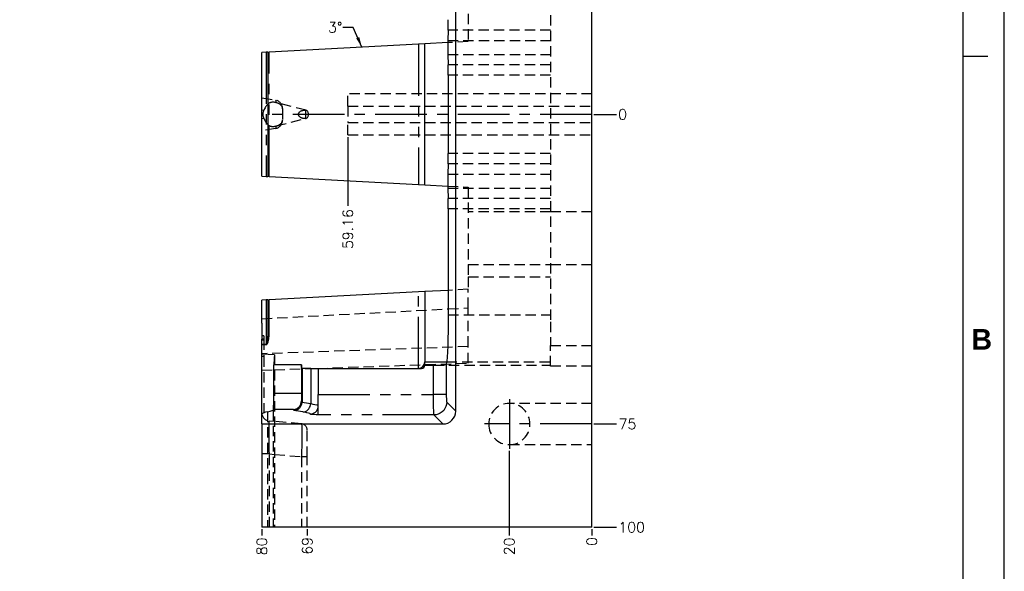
# Model space of a CAD drawing. Extents: x 2651 to 11825, y -3833 to 1075.
# Tile 24 of 256: x 3552 to 3791, y -3684 to -3550. Entities that reach past the tile are written whole.
import ezdxf

# ---------------------------------------------------------------- set-up
doc = ezdxf.new("R2010")
doc.units = 0
doc.header["$LTSCALE"] = 10
for name, pattern in [('CENTER', [2, 1.25, -0.25, 0.25, -0.25]), ('HIDDEN', [0.375, 0.25, -0.125]), ('PHANTOM', [2.5, 1.25, -0.25, 0.25, -0.25, 0.25, -0.25])]:
    doc.linetypes.add(name, pattern=pattern)
doc.layers.get('0').update_dxf_attribs({"linetype": 'CONTINUOUS'})
doc.layers.get('Defpoints').update_dxf_attribs({"linetype": 'CONTINUOUS'})
for name, color, linetype in [('BOX', 4, 'CONTINUOUS'), ('CEN', 1, 'CENTER'), ('COOL', 150, 'HIDDEN'), ('DIM', 3, 'CONTINUOUS'), ('LAYER_102', 7, 'CONTINUOUS')]:
    doc.layers.add(name, color=color, linetype=linetype)
doc.styles.get("Standard").update_dxf_attribs({"font": 'romans.shx'})
doc.dimstyles.new('1-1', dxfattribs={"dimtxt": 2.5, "dimasz": 2.5, "dimexe": 1, "dimexo": 0.5, "dimtad": 0, "dimrnd": 1.38778e-17, "dimzin": 9, "dimdsep": 46, "dimtxsty": 'Standard', "dimblk": 'CLOSED', "dimcen": 0, "dimclrd": 3, "dimclre": 3, "dimclrt": 3, "dimazin": 2, "dimtfac": 0.75, "dimtofl": 0, "dimtmove": 0, "dimatfit": 3, "dimfxl": 0, "dimtolj": 1, "dimarcsym": 0})

# ---------------------------------------------------------------- blocks, each defined once
blk = doc.blocks.new('*D655')
at = {"layer": 'Defpoints', "color": 0}
for p in [(3690.68, -3573.36), (3690.68, -3573.36), (3696.68, -3573.36)]:
    blk.add_point(p, dxfattribs=at)
at = {"layer": 'DIM', "color": 3, "lineweight": -2}
blk.add_line((3691.18, -3573.36), (3696.68, -3573.36), dxfattribs=at)
at = {"layer": 'DIM', "color": 3, "insert": (3698.14, -3573.36), "char_height": 2.5, "attachment_point": 5}
blk.add_mtext('\\A1;0', dxfattribs=at)
blk = doc.blocks.new('_Closed')
at = {"color": 0, "linetype": 'ByBlock', "lineweight": -2}
for p, q in [((-1, 0.167), (0, 0)), ((-1, 0.167), (-1, -0.167)), ((0, 0), (-1, -0.167)), ((0, 0), (-1, 0))]:
    blk.add_line(p, q, dxfattribs=at)
blk = doc.blocks.new('*D656')
at = {"layer": 'Defpoints', "color": 0}
for p in [(3690.68, -3498.36), (3696.68, -3498.36), (3690.68, -3573.36)]:
    blk.add_point(p, dxfattribs=at)
at = {"layer": 'DIM', "color": 3, "lineweight": -2}
blk.add_line((3691.18, -3498.36), (3696.68, -3498.36), dxfattribs=at)
at = {"layer": 'DIM', "color": 3, "insert": (3699.33, -3498.36), "char_height": 2.5, "attachment_point": 5}
blk.add_mtext('\\A1;75', dxfattribs=at)
blk = doc.blocks.new('*D657')
at = {"layer": 'Defpoints', "color": 0}
for p in [(3690.68, -3473.36), (3696.68, -3473.36), (3690.68, -3573.36)]:
    blk.add_point(p, dxfattribs=at)
at = {"layer": 'DIM', "color": 3, "lineweight": -2}
blk.add_line((3691.18, -3473.36), (3696.68, -3473.36), dxfattribs=at)
at = {"layer": 'DIM', "color": 3, "insert": (3700.34, -3473.36), "char_height": 2.5, "attachment_point": 5}
blk.add_mtext('\\A1;100', dxfattribs=at)
blk = doc.blocks.new('*D658')
at = {"layer": 'Defpoints', "color": 0}
for p in [(3690.68, -3573.36), (3690.68, -3648.36), (3696.68, -3648.36)]:
    blk.add_point(p, dxfattribs=at)
at = {"layer": 'DIM', "color": 3, "lineweight": -2}
blk.add_line((3691.18, -3648.36), (3696.68, -3648.36), dxfattribs=at)
at = {"layer": 'DIM', "color": 3, "insert": (3699.33, -3648.36), "char_height": 2.5, "attachment_point": 5}
blk.add_mtext('\\A1;75', dxfattribs=at)
blk = doc.blocks.new('*D659')
at = {"layer": 'Defpoints', "color": 0}
for p in [(3690.68, -3573.36), (3690.68, -3673.36), (3696.68, -3673.36)]:
    blk.add_point(p, dxfattribs=at)
at = {"layer": 'DIM', "color": 3, "lineweight": -2}
blk.add_line((3691.18, -3673.36), (3696.68, -3673.36), dxfattribs=at)
at = {"layer": 'DIM', "color": 3, "insert": (3700.34, -3673.36), "char_height": 2.5, "attachment_point": 5}
blk.add_mtext('\\A1;100', dxfattribs=at)
blk = doc.blocks.new('*D660')
at = {"layer": 'Defpoints', "color": 0}
for p in [(3690.68, -3573.36), (3690.68, -3673.36), (3690.68, -3675.36)]:
    blk.add_point(p, dxfattribs=at)
at = {"layer": 'DIM', "color": 3, "lineweight": -2}
blk.add_line((3690.68, -3673.86), (3690.68, -3675.36), dxfattribs=at)
at = {"layer": 'DIM', "color": 3, "insert": (3690.68, -3676.82), "char_height": 2.5, "attachment_point": 5, "rotation": 90}
blk.add_mtext('\\A1;0', dxfattribs=at)
blk = doc.blocks.new('*D661')
at = {"layer": 'Defpoints', "color": 0}
for p in [(3690.68, -3573.36), (3670.68, -3654.36), (3670.68, -3675.36)]:
    blk.add_point(p, dxfattribs=at)
at = {"layer": 'DIM', "color": 3, "lineweight": -2}
blk.add_line((3670.68, -3654.86), (3670.68, -3675.36), dxfattribs=at)
at = {"layer": 'DIM', "color": 3, "insert": (3670.68, -3678.01), "char_height": 2.5, "attachment_point": 5, "rotation": 90}
blk.add_mtext('\\A1;20', dxfattribs=at)
blk = doc.blocks.new('*D662')
at = {"layer": 'Defpoints', "color": 0}
for p in [(3690.68, -3573.36), (3621.68, -3673.36), (3621.68, -3675.36)]:
    blk.add_point(p, dxfattribs=at)
at = {"layer": 'DIM', "color": 3, "lineweight": -2}
blk.add_line((3621.68, -3673.86), (3621.68, -3675.36), dxfattribs=at)
at = {"layer": 'DIM', "color": 3, "insert": (3621.68, -3677.89), "char_height": 2.5, "attachment_point": 5, "rotation": 90}
blk.add_mtext('\\A1;69', dxfattribs=at)
blk = doc.blocks.new('*D663')
at = {"layer": 'Defpoints', "color": 0}
for p in [(3690.68, -3573.36), (3610.68, -3673.36), (3610.68, -3675.36)]:
    blk.add_point(p, dxfattribs=at)
at = {"layer": 'DIM', "color": 3, "lineweight": -2}
blk.add_line((3610.68, -3673.86), (3610.68, -3675.36), dxfattribs=at)
at = {"layer": 'DIM', "color": 3, "insert": (3610.68, -3678.01), "char_height": 2.5, "attachment_point": 5, "rotation": 90}
blk.add_mtext('\\A1;80', dxfattribs=at)
blk = doc.blocks.new('*D641')
at = {"layer": 'Defpoints', "color": 0}
for p in [(3670.68, -3487.31), (3670.68, -3492.36), (3690.68, -3573.36)]:
    blk.add_point(p, dxfattribs=at)
at = {"layer": 'DIM', "color": 3, "lineweight": -2}
blk.add_line((3670.68, -3491.86), (3670.68, -3487.31), dxfattribs=at)
at = {"layer": 'DIM', "color": 3, "insert": (3670.68, -3484.66), "char_height": 2.5, "attachment_point": 5, "rotation": 90}
blk.add_mtext('\\A1;20', dxfattribs=at)
blk = doc.blocks.new('dg')
at = {"color": 4}
blk.add_line((1136, 274), (1130, 274), dxfattribs=at)
at = {"layer": 'BOX', "color": 3}
for points in [[(0, 0), (1140, 0), (1140, 820), (0, 820)], [(10, 10), (1130, 10), (1130, 810), (10, 810)]]:
    blk.add_lwpolyline(points, close=True, dxfattribs=at)
at = {"color": 4, "insert": (1132, 208), "char_height": 5, "attachment_point": 1}
blk.add_mtext_dynamic_manual_height_columns('{\\fArial|b1|i0|c0|p34;\\C6;B}', width=6, gutter_width=12.5, heights=[0], dxfattribs=at)
blk = doc.blocks.new('*D3528')
at = {"layer": 'Defpoints', "color": 0}
for p in [(3690.68, -3573.36), (3631.53, -3578.36), (3631.53, -3595.52)]:
    blk.add_point(p, dxfattribs=at)
at = {"layer": 'DIM', "color": 3, "lineweight": -2}
blk.add_line((3631.53, -3578.86), (3631.53, -3595.52), dxfattribs=at)
at = {"layer": 'DIM', "color": 3, "insert": (3631.53, -3601.15), "char_height": 2.5, "attachment_point": 5, "rotation": 90}
blk.add_mtext('\\A1;59.16', dxfattribs=at)

msp = doc.modelspace()

# ---------------------------------------------------------------- linework, layer by layer
at = {"layer": 'CEN'}
msp.add_line((3690.684, -3573.358), (3610.684, -3573.358), dxfattribs=at)
at = {"layer": 'COOL'}
for p, q in [((3690.684, -3568.358), (3631.529, -3568.358)), ((3631.529, -3571.358), (3631.529, -3568.358)), ((3631.529, -3571.358), (3690.684, -3571.358)), ((3631.529, -3571.358), (3631.529, -3575.358)), ((3631.529, -3578.358), (3631.529, -3575.358)), ((3631.529, -3575.358), (3690.684, -3575.358)), ((3631.529, -3578.358), (3690.684, -3578.358)), ((3690.684, -3643.358), (3670.684, -3643.358)), ((3670.684, -3653.358), (3690.684, -3653.358))]:
    msp.add_line(p, q, dxfattribs=at)
at = {"layer": 'COOL', "color": 1, "linetype": 'CENTER'}
for p, q in [((3670.684, -3642.358), (3670.684, -3654.358)), ((3690.684, -3648.358), (3664.684, -3648.358))]:
    msp.add_line(p, q, dxfattribs=at)
at = {"layer": 'COOL', "extrusion": (0, 0, -1)}
msp.add_circle((-3670.684, -3648.358), 5, dxfattribs=at)
at = {"layer": 'LAYER_102', "color": 0, "linetype": 'Continuous'}
for p, q in [((3690.684, -3673.358), (3690.684, -3473.358)), ((3657.684, -3645.262), (3657.684, -3501.454)), ((3655.85, -3552.936), (3655.773, -3555.481)), ((3648.639, -3556.369), (3612.498, -3558.263)), ((3650.194, -3556.287), (3648.639, -3556.369)), ((3655.76, -3555.996), (3650.194, -3556.287)), ((3650.194, -3590.429), (3650.194, -3556.287)), ((3611.72, -3558.304), (3610.684, -3558.358)), ((3610.684, -3588.358), (3610.684, -3558.358)), ((3612.109, -3558.283), (3611.72, -3558.304)), ((3612.109, -3558.283), (3612.498, -3558.263)), ((3612.109, -3558.283), (3612.109, -3588.433)), ((3655.773, -3558.849), (3655.85, -3561.395)), ((3655.885, -3563.895), (3655.885, -3582.821)), ((3621.282, -3572.358), (3621.282, -3574.358)), ((3655.85, -3585.321), (3655.773, -3587.866)), ((3610.684, -3588.358), (3611.72, -3588.412)), ((3611.72, -3588.412), (3612.109, -3588.433)), ((3612.498, -3588.453), (3612.109, -3588.433)), ((3612.498, -3588.453), (3648.639, -3590.347)), ((3648.639, -3590.347), (3650.194, -3590.429)), ((3650.194, -3590.429), (3655.76, -3590.72)), ((3655.773, -3591.234), (3655.85, -3593.78)), ((3655.885, -3596.28), (3655.885, -3621.935)), ((3648.639, -3616.369), (3612.498, -3618.263)), ((3650.194, -3616.287), (3648.639, -3616.369)), ((3655.885, -3615.989), (3650.194, -3616.287)), ((3650.194, -3616.287), (3650.194, -3633.335)), ((3611.72, -3618.304), (3610.684, -3618.358)), ((3610.684, -3623.921), (3610.684, -3618.358)), ((3612.109, -3618.283), (3611.72, -3618.304)), ((3612.109, -3618.283), (3612.498, -3618.263)), ((3612.109, -3618.283), (3612.109, -3626.28)), ((3610.684, -3623.921), (3610.704, -3623.921)), ((3610.684, -3623.921), (3610.684, -3627.505)), ((3610.704, -3623.921), (3610.704, -3627.815)), ((3610.704, -3627.505), (3610.684, -3627.505)), ((3610.704, -3627.815), (3610.684, -3627.815)), ((3610.684, -3629.084), (3610.684, -3627.815)), ((3610.684, -3629.084), (3610.684, -3629.124)), ((3610.684, -3631.418), (3610.684, -3629.124)), ((3613.74, -3631.571), (3610.684, -3631.418)), ((3610.684, -3645.921), (3610.684, -3631.418)), ((3620.258, -3634.007), (3613.583, -3634.007)), ((3613.583, -3640.891), (3613.583, -3634.007)), ((3620.258, -3634.007), (3620.258, -3640.891)), ((3620.433, -3634.889), (3620.433, -3643.038)), ((3622.493, -3634.889), (3620.433, -3634.889)), ((3622.521, -3634.889), (3622.493, -3634.889)), ((3622.526, -3634.889), (3622.521, -3634.889)), ((3622.526, -3634.889), (3622.556, -3634.889)), ((3622.556, -3634.889), (3624.368, -3634.889)), ((3624.368, -3634.889), (3624.368, -3641.176)), ((3624.368, -3634.889), (3649.417, -3634.889)), ((3650.194, -3634.112), (3650.194, -3633.335)), ((3650.194, -3633.335), (3655.471, -3633.335)), ((3650.194, -3634.112), (3652.305, -3634.112)), ((3624.368, -3643.962), (3624.368, -3641.176)), ((3613.407, -3645.038), (3613.484, -3644.885)), ((3620.433, -3643.038), (3620.433, -3643.067)), ((3624.368, -3643.957), (3624.368, -3643.962)), ((3624.368, -3646.169), (3624.368, -3643.962)), ((3610.684, -3648.358), (3610.684, -3645.921)), ((3610.684, -3648.358), (3654.588, -3648.358)), ((3610.684, -3648.358), (3610.684, -3673.358)), ((3690.684, -3673.358), (3610.684, -3673.358))]:
    msp.add_line(p, q, dxfattribs=at)
at = {"layer": 'LAYER_102', "color": 6, "linetype": 'HIDDEN'}
for p, q in [((3680.684, -3523.123), (3680.684, -3623.593)), ((3660.684, -3534.014), (3660.684, -3555.738)), ((3680.684, -3552.936), (3655.85, -3552.936)), ((3660.684, -3555.738), (3655.76, -3555.996)), ((3655.773, -3555.481), (3680.684, -3555.481)), ((3655.773, -3558.849), (3680.684, -3558.849)), ((3680.684, -3561.395), (3655.85, -3561.395)), ((3680.684, -3563.895), (3655.885, -3563.895)), ((3610.684, -3569.358), (3614.031, -3569.948)), ((3621.409, -3572.374), (3614.171, -3570.54)), ((3614.171, -3570.54), (3614.171, -3570.54)), ((3611.144, -3572.393), (3610.684, -3572.312)), ((3615.684, -3571.918), (3615.684, -3572.011)), ((3615.684, -3572.011), (3615.684, -3574.705)), ((3610.684, -3574.404), (3611.144, -3574.322)), ((3614.174, -3576.175), (3621.409, -3574.342)), ((3615.684, -3574.705), (3615.684, -3574.798)), ((3614.031, -3576.768), (3610.684, -3577.358)), ((3680.684, -3582.821), (3655.885, -3582.821)), ((3680.684, -3585.321), (3655.85, -3585.321)), ((3655.773, -3587.866), (3680.684, -3587.866)), ((3655.76, -3590.72), (3660.684, -3590.978)), ((3655.773, -3591.234), (3680.684, -3591.234)), ((3660.684, -3590.978), (3660.684, -3612.702)), ((3680.684, -3593.78), (3655.85, -3593.78)), ((3680.684, -3596.28), (3655.885, -3596.28)), ((3680.684, -3597.008), (3660.684, -3597.008)), ((3690.684, -3597.008), (3680.684, -3597.008)), ((3660.684, -3609.708), (3680.684, -3609.708)), ((3680.684, -3609.708), (3690.684, -3609.708)), ((3660.684, -3612.702), (3660.684, -3615.738)), ((3660.684, -3612.702), (3680.684, -3612.702)), ((3660.684, -3615.738), (3655.885, -3615.989)), ((3660.684, -3620.236), (3660.684, -3615.738)), ((3610.684, -3622.856), (3655.885, -3620.487)), ((3655.885, -3620.487), (3660.684, -3620.236)), ((3660.684, -3629.614), (3660.684, -3620.236)), ((3655.885, -3621.935), (3680.684, -3621.935)), ((3680.684, -3623.593), (3680.684, -3629.358)), ((3610.684, -3627.505), (3610.684, -3627.815)), ((3610.684, -3627.997), (3611.184, -3627.997)), ((3611.184, -3627.045), (3610.704, -3627.045)), ((3611.184, -3627.795), (3610.704, -3627.795)), ((3610.704, -3631.399), (3610.704, -3627.815)), ((3610.704, -3627.93), (3611.184, -3627.93)), ((3611.184, -3627.045), (3611.184, -3627.795)), ((3611.184, -3627.795), (3611.184, -3627.93)), ((3611.184, -3627.93), (3611.184, -3632.026)), ((3660.684, -3629.614), (3610.684, -3631.36)), ((3660.684, -3633.612), (3660.684, -3629.614)), ((3680.684, -3634.358), (3680.684, -3629.358)), ((3680.684, -3629.358), (3690.684, -3629.358)), ((3610.684, -3631.399), (3610.704, -3631.399)), ((3611.184, -3632.026), (3610.684, -3632.026)), ((3611.184, -3632.026), (3611.184, -3646.973)), ((3613.74, -3631.571), (3613.74, -3673.358)), ((3610.684, -3635.358), (3613.583, -3635.257)), ((3613.583, -3635.257), (3613.74, -3635.251)), ((3613.74, -3635.251), (3624.1, -3634.889)), ((3624.1, -3634.889), (3660.684, -3633.612)), ((3652.305, -3634.112), (3680.684, -3634.112)), ((3655.471, -3633.335), (3680.684, -3633.335)), ((3690.684, -3634.358), (3680.684, -3634.358)), ((3613.407, -3645.038), (3613.407, -3673.358)), ((3624.374, -3644.019), (3624.375, -3643.959)), ((3612.02, -3645.4), (3612.02, -3673.358)), ((3613.74, -3647.75), (3612.51, -3647.643)), ((3620.315, -3648.326), (3613.74, -3647.75)), ((3621.684, -3656.295), (3621.684, -3649.82)), ((3612.51, -3655.612), (3610.684, -3655.612)), ((3612.51, -3673.358), (3612.51, -3655.612)), ((3612.51, -3655.612), (3613.74, -3655.72)), ((3613.74, -3655.72), (3620.315, -3656.295)), ((3621.684, -3656.295), (3620.315, -3656.295)), ((3620.315, -3656.295), (3620.315, -3673.358)), ((3621.684, -3673.358), (3621.684, -3656.295))]:
    msp.add_line(p, q, dxfattribs=at)
at = {"layer": 'LAYER_102', "color": 253, "linetype": 'PHANTOM'}
for p, q in [((3648.639, -3556.369), (3648.639, -3590.347)), ((3611.72, -3558.304), (3611.72, -3588.412)), ((3612.498, -3588.453), (3612.498, -3558.263)), ((3648.639, -3634.889), (3648.639, -3616.369)), ((3611.72, -3618.304), (3611.72, -3629.084)), ((3612.498, -3626.024), (3612.498, -3618.263)), ((3611.72, -3629.084), (3610.684, -3629.084)), ((3610.684, -3629.124), (3611.72, -3629.124)), ((3611.72, -3629.124), (3611.72, -3629.084)), ((3622.521, -3634.889), (3622.521, -3643.429)), ((3652.305, -3641.176), (3652.305, -3634.112)), ((3655.401, -3633.753), (3655.401, -3641.176)), ((3613.583, -3640.891), (3620.258, -3640.891)), ((3624.368, -3641.176), (3652.305, -3641.176)), ((3655.401, -3641.176), (3652.305, -3641.176)), ((3618.359, -3644.885), (3613.484, -3644.885)), ((3618.441, -3645.05), (3618.359, -3644.885)), ((3620.269, -3642.71), (3620.433, -3643.038)), ((3655.495, -3643.073), (3657.684, -3645.262)), ((3652.399, -3646.169), (3624.368, -3646.169)), ((3654.588, -3648.358), (3652.399, -3646.169))]:
    msp.add_line(p, q, dxfattribs=at)
at = {"layer": 'LAYER_102', "color": 0, "linetype": 'Continuous'}
for points in [[(3655.773, -3555.481, 0), (3655.763, -3555.876, 0), (3655.755, -3556.294, 0), (3655.751, -3556.726, 0), (3655.749, -3557.165, 0), (3655.751, -3557.605, 0), (3655.755, -3558.037, 0), (3655.763, -3558.454, 0), (3655.773, -3558.849, 0)], [(3621.282, -3574.358, 0), (3621.162, -3574.369, 0), (3621.042, -3574.373, 0), (3620.92, -3574.371, 0), (3620.797, -3574.361, 0), (3620.629, -3574.335, 0), (3620.545, -3574.316, 0), (3620.463, -3574.294, 0), (3620.379, -3574.267, 0), (3620.296, -3574.236, 0), (3620.215, -3574.201, 0), (3620.135, -3574.161, 0), (3620.052, -3574.113, 0), (3619.972, -3574.059, 0), (3619.895, -3573.998, 0), (3619.823, -3573.931, 0), (3619.772, -3573.876, 0), (3619.724, -3573.816, 0), (3619.682, -3573.752, 0), (3619.662, -3573.718, 0), (3619.645, -3573.684, 0), (3619.62, -3573.627, 0), (3619.599, -3573.568, 0), (3619.583, -3573.507, 0), (3619.577, -3573.475, 0), (3619.572, -3573.443, 0), (3619.569, -3573.413, 0), (3619.568, -3573.382, 0), (3619.567, -3573.34, 0), (3619.57, -3573.297, 0), (3619.575, -3573.256, 0), (3619.58, -3573.224, 0), (3619.587, -3573.192, 0), (3619.603, -3573.135, 0), (3619.623, -3573.079, 0), (3619.648, -3573.025, 0), (3619.677, -3572.972, 0), (3619.699, -3572.937, 0), (3619.722, -3572.903, 0), (3619.774, -3572.837, 0), (3619.831, -3572.776, 0), (3619.893, -3572.719, 0), (3619.938, -3572.683, 0), (3619.984, -3572.648, 0), (3620.08, -3572.586, 0), (3620.184, -3572.53, 0), (3620.292, -3572.481, 0), (3620.365, -3572.453, 0), (3620.44, -3572.429, 0), (3620.592, -3572.389, 0), (3620.751, -3572.361, 0), (3620.913, -3572.346, 0), (3621.005, -3572.343, 0), (3621.097, -3572.344, 0), (3621.19, -3572.349, 0), (3621.282, -3572.358, 0)], [(3655.773, -3587.866, 0), (3655.763, -3588.261, 0), (3655.755, -3588.679, 0), (3655.751, -3589.111, 0), (3655.749, -3589.55, 0), (3655.751, -3589.99, 0), (3655.755, -3590.422, 0), (3655.763, -3590.839, 0), (3655.773, -3591.234, 0)], [(3655.885, -3621.935, 0), (3655.876, -3623.948, 0), (3655.85, -3625.906, 0), (3655.807, -3627.753, 0), (3655.749, -3629.44, 0), (3655.677, -3630.921, 0), (3655.594, -3632.154, 0), (3655.501, -3633.106, 0), (3655.401, -3633.753, 0)], [(3613.74, -3631.571, 0), (3613.702, -3632.319, 0), (3613.663, -3632.976, 0), (3613.624, -3633.539, 0), (3613.583, -3634.007, 0)], [(3620.433, -3634.889, 0), (3620.384, -3634.821, 0), (3620.334, -3634.613, 0), (3620.296, -3634.352, 0), (3620.258, -3634.007, 0)], [(3652.305, -3634.112, 0), (3652.562, -3634.112, 0), (3652.818, -3634.112, 0), (3653.077, -3634.112, 0), (3653.33, -3634.111, 0), (3653.57, -3634.109, 0), (3653.8, -3634.106, 0), (3654.027, -3634.101, 0), (3654.24, -3634.093, 0), (3654.434, -3634.083, 0), (3654.613, -3634.069, 0), (3654.78, -3634.05, 0), (3654.93, -3634.025, 0), (3655.055, -3633.997, 0), (3655.162, -3633.963, 0), (3655.252, -3633.923, 0), (3655.322, -3633.876, 0), (3655.351, -3633.848, 0), (3655.374, -3633.818, 0), (3655.39, -3633.786, 0), (3655.401, -3633.753, 0)], [(3613.484, -3644.885, 0), (3613.494, -3644.847, 0), (3613.503, -3644.774, 0), (3613.513, -3644.666, 0), (3613.522, -3644.524, 0), (3613.531, -3644.349, 0), (3613.539, -3644.142, 0), (3613.547, -3643.907, 0), (3613.554, -3643.645, 0), (3613.561, -3643.357, 0), (3613.566, -3643.048, 0), (3613.571, -3642.719, 0), (3613.576, -3642.373, 0), (3613.579, -3642.015, 0), (3613.581, -3641.646, 0), (3613.582, -3641.27, 0), (3613.583, -3640.891, 0)], [(3612.02, -3645.4, 0), (3612.344, -3645.31, 0), (3612.688, -3645.219, 0), (3613.407, -3645.038, 0)], [(3618.359, -3644.885, 0), (3618.366, -3644.885, 0), (3618.571, -3644.857, 0), (3618.775, -3644.806, 0), (3619.003, -3644.72, 0), (3619.226, -3644.604, 0), (3619.373, -3644.507, 0), (3619.514, -3644.394, 0), (3619.65, -3644.266, 0), (3619.783, -3644.115, 0), (3619.906, -3643.946, 0), (3619.983, -3643.821, 0), (3620.053, -3643.686, 0), (3620.115, -3643.544, 0), (3620.16, -3643.42, 0), (3620.198, -3643.291, 0), (3620.229, -3643.157, 0), (3620.252, -3643.013, 0), (3620.266, -3642.863, 0), (3620.269, -3642.71, 0)], [(3618.441, -3645.05, 0), (3618.458, -3645.05, 0), (3618.56, -3645.045, 0), (3618.662, -3645.036, 0), (3618.764, -3645.021, 0), (3618.866, -3645, 0), (3619.025, -3644.957, 0), (3619.181, -3644.901, 0), (3619.336, -3644.829, 0), (3619.485, -3644.745, 0), (3619.621, -3644.652, 0), (3619.749, -3644.548, 0), (3619.871, -3644.431, 0), (3619.984, -3644.302, 0), (3620.082, -3644.171, 0), (3620.171, -3644.029, 0), (3620.247, -3643.88, 0), (3620.312, -3643.722, 0), (3620.362, -3643.566, 0), (3620.399, -3643.402, 0), (3620.423, -3643.237, 0), (3620.433, -3643.067, 0)], [(3624.343, -3644.277, 0), (3624.368, -3643.962, 0)], [(3612.02, -3645.4, 0), (3611.56, -3645.53, 0), (3611.127, -3645.661, 0), (3610.809, -3645.79, 0), (3610.717, -3645.855, 0), (3610.684, -3645.921, 0)]]:
    msp.add_polyline3d(points, dxfattribs=at)
at = {"layer": 'LAYER_102', "color": 6, "linetype": 'HIDDEN'}
for points in [[(3614.163, -3570.538, 0), (3613.998, -3570.5, 0), (3613.833, -3570.468, 0), (3613.665, -3570.444, 0), (3613.499, -3570.428, 0), (3613.392, -3570.424, 0), (3613.286, -3570.424, 0), (3613.182, -3570.429, 0), (3613.077, -3570.439, 0), (3612.975, -3570.455, 0), (3612.877, -3570.477, 0), (3612.773, -3570.507, 0), (3612.673, -3570.542, 0), (3612.576, -3570.585, 0), (3612.435, -3570.661, 0), (3612.301, -3570.75, 0), (3612.143, -3570.878, 0), (3611.995, -3571.024, 0), (3611.851, -3571.191, 0), (3611.714, -3571.372, 0), (3611.586, -3571.563, 0), (3611.465, -3571.766, 0), (3611.346, -3571.984, 0), (3611.231, -3572.21, 0), (3611.144, -3572.393, 0)], [(3614.163, -3570.538, 0), (3614.146, -3570.291, 0), (3614.118, -3570.108, 0), (3614.079, -3569.993, 0), (3614.031, -3569.948, 0)], [(3615.684, -3572.011, 0), (3615.677, -3571.887, 0), (3615.657, -3571.761, 0), (3615.622, -3571.634, 0), (3615.571, -3571.507, 0), (3615.509, -3571.389, 0), (3615.433, -3571.274, 0), (3615.342, -3571.163, 0), (3615.291, -3571.11, 0), (3615.237, -3571.058, 0), (3615.127, -3570.966, 0), (3615.006, -3570.881, 0), (3614.873, -3570.802, 0), (3614.803, -3570.765, 0), (3614.73, -3570.73, 0), (3614.598, -3570.674, 0), (3614.459, -3570.624, 0), (3614.313, -3570.578, 0), (3614.238, -3570.558, 0), (3614.163, -3570.538, 0)], [(3621.409, -3572.374, 0), (3621.286, -3572.358, 0), (3621.282, -3572.358, 0)], [(3621.409, -3574.342, 0), (3621.528, -3574.297, 0), (3621.639, -3574.223, 0), (3621.74, -3574.122, 0), (3621.827, -3573.999, 0), (3621.897, -3573.856, 0), (3621.949, -3573.697, 0), (3621.981, -3573.529, 0), (3621.991, -3573.355, 0), (3621.98, -3573.182, 0), (3621.948, -3573.013, 0), (3621.895, -3572.856, 0), (3621.825, -3572.713, 0), (3621.737, -3572.59, 0), (3621.636, -3572.491, 0), (3621.524, -3572.417, 0), (3621.409, -3572.374, 0)], [(3611.144, -3574.322, 0), (3611.241, -3574.525, 0), (3611.342, -3574.725, 0), (3611.457, -3574.936, 0), (3611.578, -3575.139, 0), (3611.708, -3575.335, 0), (3611.845, -3575.518, 0), (3611.986, -3575.682, 0), (3612.135, -3575.83, 0), (3612.215, -3575.9, 0), (3612.298, -3575.964, 0), (3612.384, -3576.023, 0), (3612.473, -3576.078, 0), (3612.598, -3576.141, 0), (3612.73, -3576.195, 0), (3612.871, -3576.238, 0), (3612.945, -3576.255, 0), (3613.021, -3576.268, 0), (3613.096, -3576.279, 0), (3613.173, -3576.286, 0), (3613.252, -3576.291, 0), (3613.332, -3576.293, 0), (3613.416, -3576.291, 0), (3613.501, -3576.287, 0), (3613.588, -3576.28, 0), (3613.675, -3576.271, 0), (3613.796, -3576.254, 0), (3613.917, -3576.232, 0), (3614.04, -3576.207, 0), (3614.163, -3576.178, 0)], [(3614.163, -3576.178, 0), (3614.238, -3576.158, 0), (3614.313, -3576.138, 0), (3614.387, -3576.115, 0), (3614.461, -3576.091, 0), (3614.607, -3576.038, 0), (3614.748, -3575.977, 0), (3614.877, -3575.912, 0), (3614.999, -3575.84, 0), (3615.116, -3575.759, 0), (3615.223, -3575.67, 0), (3615.323, -3575.573, 0), (3615.412, -3575.469, 0), (3615.49, -3575.357, 0), (3615.556, -3575.239, 0), (3615.586, -3575.176, 0), (3615.612, -3575.111, 0), (3615.633, -3575.045, 0), (3615.651, -3574.979, 0), (3615.666, -3574.91, 0), (3615.676, -3574.842, 0), (3615.682, -3574.773, 0), (3615.684, -3574.705, 0)], [(3621.282, -3574.358, 0), (3621.405, -3574.343, 0), (3621.409, -3574.342, 0)], [(3614.031, -3576.768, 0), (3614.079, -3576.723, 0), (3614.118, -3576.608, 0), (3614.146, -3576.425, 0), (3614.163, -3576.178, 0)], [(3612.51, -3655.612, 0), (3612.494, -3654.833, 0), (3612.48, -3654.06, 0), (3612.467, -3653.3, 0), (3612.457, -3652.562, 0), (3612.449, -3651.853, 0), (3612.443, -3651.179, 0), (3612.44, -3650.549, 0), (3612.439, -3649.967, 0), (3612.44, -3649.441, 0), (3612.443, -3648.974, 0), (3612.449, -3648.573, 0), (3612.457, -3648.24, 0), (3612.467, -3647.979, 0), (3612.48, -3647.791, 0), (3612.494, -3647.679, 0), (3612.51, -3647.643, 0)], [(3620.315, -3648.326, 0), (3620.327, -3648.365, 0), (3620.337, -3648.48, 0), (3620.347, -3648.67, 0), (3620.354, -3648.933, 0), (3620.36, -3649.267, 0), (3620.365, -3649.669, 0), (3620.367, -3650.135, 0), (3620.368, -3650.661, 0), (3620.367, -3651.241, 0), (3620.365, -3651.87, 0), (3620.36, -3652.541, 0), (3620.354, -3653.248, 0), (3620.347, -3653.984, 0), (3620.337, -3654.743, 0), (3620.327, -3655.515, 0), (3620.315, -3656.295, 0)]]:
    msp.add_polyline3d(points, dxfattribs=at)
at = {"layer": 'LAYER_102', "color": 253, "linetype": 'PHANTOM'}
for points in [[(3611.72, -3629.124, 0), (3611.734, -3629.124, 0), (3611.748, -3629.123, 0), (3611.761, -3629.121, 0), (3611.774, -3629.118, 0), (3611.787, -3629.115, 0), (3611.799, -3629.111, 0), (3611.818, -3629.104, 0), (3611.836, -3629.096, 0), (3611.852, -3629.087, 0), (3611.878, -3629.07, 0), (3611.902, -3629.052, 0), (3611.924, -3629.033, 0), (3611.944, -3629.014, 0), (3611.992, -3628.96, 0), (3612.032, -3628.903, 0), (3612.068, -3628.845, 0), (3612.157, -3628.665, 0), (3612.224, -3628.48, 0), (3612.325, -3628.099, 0), (3612.395, -3627.704, 0), (3612.475, -3626.883, 0), (3612.498, -3626.024, 0)], [(3612.109, -3626.28, 0), (3612.108, -3626.527, 0), (3612.103, -3626.856, 0), (3612.092, -3627.217, 0), (3612.078, -3627.518, 0), (3612.061, -3627.78, 0), (3612.044, -3627.981, 0), (3612.025, -3628.161, 0), (3612.004, -3628.324, 0), (3611.981, -3628.468, 0), (3611.907, -3628.799, 0), (3611.882, -3628.875, 0), (3611.85, -3628.953, 0), (3611.83, -3628.991, 0), (3611.807, -3629.027, 0), (3611.797, -3629.039, 0), (3611.787, -3629.05, 0), (3611.773, -3629.063, 0), (3611.769, -3629.066, 0), (3611.765, -3629.069, 0), (3611.762, -3629.072, 0), (3611.758, -3629.074, 0), (3611.753, -3629.076, 0), (3611.75, -3629.077, 0), (3611.747, -3629.079, 0), (3611.743, -3629.08, 0), (3611.739, -3629.081, 0), (3611.733, -3629.082, 0), (3611.727, -3629.083, 0), (3611.72, -3629.084, 0)], [(3612.498, -3626.024, 0), (3612.43, -3626.028, 0), (3612.365, -3626.04, 0), (3612.303, -3626.059, 0), (3612.248, -3626.084, 0), (3612.2, -3626.116, 0), (3612.161, -3626.152, 0), (3612.132, -3626.193, 0), (3612.115, -3626.236, 0), (3612.109, -3626.28, 0)], [(3652.399, -3646.169, 0), (3652.39, -3646.122, 0), (3652.381, -3646.03, 0), (3652.372, -3645.895, 0), (3652.363, -3645.717, 0), (3652.354, -3645.498, 0), (3652.347, -3645.24, 0), (3652.339, -3644.946, 0), (3652.332, -3644.618, 0), (3652.326, -3644.259, 0), (3652.321, -3643.872, 0), (3652.316, -3643.461, 0), (3652.312, -3643.029, 0), (3652.309, -3642.58, 0), (3652.307, -3642.119, 0), (3652.305, -3641.65, 0), (3652.305, -3641.176, 0)], [(3655.401, -3641.176, 0), (3655.401, -3641.356, 0), (3655.402, -3641.535, 0), (3655.405, -3641.71, 0), (3655.408, -3641.881, 0), (3655.412, -3642.045, 0), (3655.416, -3642.201, 0), (3655.422, -3642.348, 0), (3655.428, -3642.485, 0), (3655.435, -3642.609, 0), (3655.442, -3642.721, 0), (3655.45, -3642.819, 0), (3655.459, -3642.902, 0), (3655.467, -3642.969, 0), (3655.476, -3643.02, 0), (3655.486, -3643.055, 0), (3655.495, -3643.073, 0)], [(3620.588, -3645.426, 0), (3620.093, -3645.332, 0), (3619.567, -3645.239, 0), (3619.02, -3645.146, 0), (3618.441, -3645.05, 0)], [(3620.433, -3643.067, 0), (3620.433, -3643.067, 0), (3620.929, -3643.149, 0), (3621.48, -3643.242, 0), (3622.015, -3643.335, 0), (3622.521, -3643.429, 0), (3622.521, -3643.429, 0)], [(3620.588, -3645.426, 0), (3620.924, -3645.391, 0), (3621.249, -3645.296, 0), (3621.555, -3645.145, 0), (3621.831, -3644.941, 0), (3622.069, -3644.692, 0), (3622.262, -3644.404, 0), (3622.405, -3644.086, 0), (3622.492, -3643.749, 0), (3622.521, -3643.429, 0)], [(3622.368, -3645.96, 0), (3622.716, -3645.929, 0), (3623.052, -3645.839, 0), (3623.368, -3645.692, 0), (3623.654, -3645.492, 0), (3623.9, -3645.246, 0), (3624.1, -3644.961, 0), (3624.248, -3644.645, 0), (3624.338, -3644.309, 0), (3624.343, -3644.277, 0)], [(3622.521, -3643.429, 0), (3622.521, -3643.429, 0), (3623.04, -3643.53, 0), (3623.535, -3643.629, 0), (3623.981, -3643.732, 0), (3624.279, -3643.834, 0), (3624.355, -3643.896, 0), (3624.363, -3643.898, 0)], [(3655.495, -3643.073, 0), (3655.447, -3643.611, 0), (3655.305, -3644.132, 0), (3655.076, -3644.621, 0), (3654.765, -3645.063, 0), (3654.383, -3645.445, 0), (3653.94, -3645.754, 0), (3653.45, -3645.982, 0), (3652.929, -3646.122, 0), (3652.399, -3646.169, 0)], [(3622.368, -3645.96, 0), (3622.364, -3645.895, 0), (3622.288, -3645.831, 0), (3622.009, -3645.728, 0), (3621.591, -3645.626, 0), (3621.101, -3645.526, 0), (3620.588, -3645.426, 0)], [(3624.368, -3646.169, 0), (3624.361, -3646.168, 0), (3623.833, -3646.134, 0), (3623.335, -3646.099, 0), (3622.901, -3646.061, 0), (3622.76, -3646.046, 0), (3622.636, -3646.03, 0), (3622.532, -3646.015, 0), (3622.452, -3645.998, 0), (3622.406, -3645.986, 0), (3622.378, -3645.973, 0), (3622.368, -3645.96, 0)]]:
    msp.add_polyline3d(points, dxfattribs=at)
at = {"layer": 'LAYER_102', "color": 0, "linetype": 'Continuous'}
for centre, radius, start, end in [((3571.517, -3550.556), 84.367, 358.38359, 0.08163), ((3571.517, -3563.775), 84.367, 359.91837, 1.61641), ((3571.517, -3582.941), 84.367, 358.38359, 0.08163), ((3571.517, -3596.16), 84.367, 359.91837, 1.61641), ((3648.639, -3633.335), 1.554, 270, 0), ((3649.417, -3634.112), 0.777, 270, 0), ((3758.436, -3640.962), 138.178, 179.97036, 180.72454), ((3654.589, -3645.263), 3.096, 269.98538, 0.01462)]:
    msp.add_arc(centre, radius, start, end, dxfattribs=at)
at = {"layer": 'LAYER_102', "color": 6, "linetype": 'HIDDEN'}
for centre, radius, start, end in [((3613.684, -3571.918), 2, 0, 80), ((3613.191, -3573.358), 2.264, 154.77126, 205.22874), ((3613.684, -3574.798), 2, 280, 0), ((3612.684, -3645.65), 2, 180, 265), ((3620.184, -3649.82), 1.5, 0, 85)]:
    msp.add_arc(centre, radius, start, end, dxfattribs=at)

# ---------------------------------------------------------------- block references
at = {"layer": 'DIM'}
msp.add_blockref('dg', (2650.684, -3833.358), dxfattribs=at)

# ---------------------------------------------------------------- texts
at = {"layer": 'DIM', "color": 3, "insert": (3630.176, -3552.288), "char_height": 2.5, "attachment_point": 6}
msp.add_mtext('\\A1;3%%d', dxfattribs=at)

# ---------------------------------------------------------------- dimensions: what is measured, and where the dimension line sits
at = {"layer": 'DIM'}
for feature_location, offset, dtype, origin, picture, middle in [((3690.684, -3473.358), (6, 0), 0, (3690.684, -3573.358), '*D657', (3700.345, -3473.358)), ((3670.684, -3492.358), (0, 5.052), 1, (3690.684, -3573.358), '*D641', (3670.684, -3484.657)), ((3690.684, -3498.358), (6, 0), 0, (3690.684, -3573.358), '*D656', (3699.333, -3498.358)), ((3610.684, -3673.358), (0, -2), 1, (3690.684, -3573.358), '*D663', (3610.684, -3678.007)), ((3621.684, -3673.358), (0, -2), 1, (3690.684, -3573.358), '*D662', (3621.684, -3677.888)), ((3631.5287, -3578.358), (0, -17.165), 1, (3690.6841, -3573.358), '*D3528', (3631.5287, -3601.148)), ((3670.684, -3654.358), (0, -21), 1, (3690.684, -3573.358), '*D661', (3670.684, -3678.007)), ((3690.684085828, -3673.357951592), (0, -2), 1, (3690.684085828, -3573.357951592), '*D660', (3690.684085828, -3676.816284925)), ((3690.684085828, -3573.357951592), (6, 0), 0, (3690.684085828, -3573.357951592), '*D655', (3698.142419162, -3573.357951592)), ((3690.684, -3648.358), (6, 0), 0, (3690.684, -3573.358), '*D658', (3699.333, -3648.358)), ((3690.684, -3673.358), (6, 0), 0, (3690.684, -3573.358), '*D659', (3700.345, -3673.358))]:
    dim = msp.add_ordinate_dim(feature_location=feature_location, offset=offset, dtype=dtype, origin=origin, dimstyle='1-1', dxfattribs=at)
    dim.commit()
    dim.dimension.update_dxf_attribs({"geometry": picture, "text_midpoint": middle})

# ---------------------------------------------------------------- leaders
at = {"layer": 'DIM', "annotation_type": 0, "has_hookline": 1, "hookline_direction": 1, "text_width": 2.619}
msp.add_leader([(3634.941, -3557.087), (3632.801, -3552.288), (3630.301, -3552.288)], dimstyle='1-1', dxfattribs=at)

doc.saveas('drawing.dxf')
